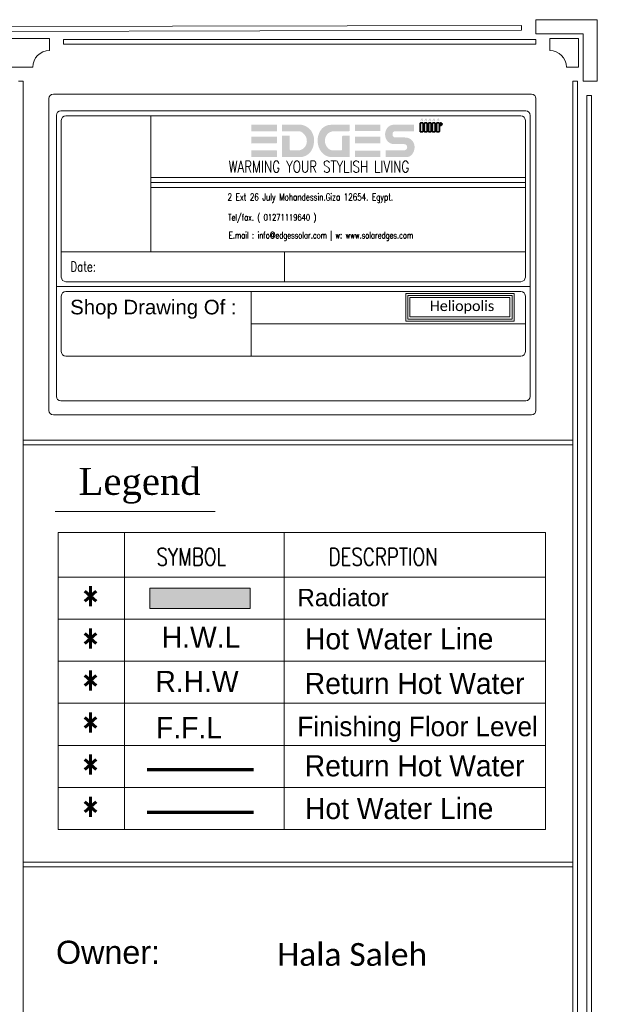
# Model space of a CAD drawing. Header units: metres. Extents: x -710577 to 709766, y -710660 to 709683.
# Tile 44 of 70: x -457 to -451, y -464 to -454. Entities that reach past the tile are written whole.
import ezdxf
from ezdxf.enums import TextEntityAlignment as Align

# ---------------------------------------------------------------- set-up
doc = ezdxf.new("R2010")
doc.units = ezdxf.units.M
doc.header["$LTSCALE"] = 50
doc.header["$MEASUREMENT"] = 0
doc.layers.add('500 LEGEND$0$A-TXT-35', color=3, linetype='Continuous', lineweight=35)
doc.layers.add('Samrt Heat', color=1, linetype='Continuous')
doc.styles.add('ARABY', font='xarb.shx')
doc.styles.add('Century Gothic', font='GOTHIC.TTF')
doc.styles.add('HPB06', font='romans.shx', dxfattribs={"width": 0.7})
doc.styles.add('SIMPLEX', font='SIMPLEX.SHX', dxfattribs={"width": 0.8, "height": 250})
doc.styles.get("Standard").update_dxf_attribs({"font": 'arial.ttf'})
doc.styles.add('TIMES', font='times.ttf')
doc.styles.add('TITLE-1', font='ROMANC.SHX', dxfattribs={"width": 0.75})

msp = doc.modelspace()

# ---------------------------------------------------------------- hatches: boundary and pattern name
at = {"lineweight": 0, "ltscale": 1000}
h = msp.add_hatch(color=256, dxfattribs=at)
h.dxf.hatch_style = 1
h.set_gradient(color1=(255, 0, 0), one_color=1, tint=1, name='CYLINDER')
h.paths.add_polyline_path([(-455.747235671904, -459.9672499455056), (-454.6632704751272, -459.9672499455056), (-454.6632704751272, -459.7504569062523), (-455.747235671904, -459.7504569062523)])
at = {"layer": '500 LEGEND$0$A-TXT-35'}
h = msp.add_hatch(color=1, dxfattribs=at)
h.dxf.hatch_style = 1
h.paths.add_polyline_path([(-452.8013298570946, -454.7447077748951, 0.2419590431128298), (-452.8049741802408, -454.7386047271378, 0.007460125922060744), (-452.8284098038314, -454.7385788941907, 0.2942628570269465), (-452.8323587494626, -454.7454035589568), (-452.8323587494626, -454.8288426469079, 0.2684627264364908), (-452.8284098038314, -454.8349715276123, 0.007460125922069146), (-452.8049741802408, -454.8349456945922, 0.2419590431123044), (-452.8013298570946, -454.8288426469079)])
h.paths.add_polyline_path([(-452.7572427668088, -454.7447077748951, 0.2419590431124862), (-452.7608870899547, -454.7386047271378, 0.007460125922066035), (-452.7843227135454, -454.7385788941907, 0.2942628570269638), (-452.7882716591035, -454.7454035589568), (-452.7882716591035, -454.8288426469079, 0.2684627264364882), (-452.7843227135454, -454.8349715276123, 0.007460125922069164), (-452.7608870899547, -454.8349456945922, 0.2419590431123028), (-452.7572427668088, -454.8288426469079)])
h.paths.add_polyline_path([(-452.7134602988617, -454.7447077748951, 0.241959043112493), (-452.7171046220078, -454.7386047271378, 0.007460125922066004), (-452.7405402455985, -454.7385788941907, 0.2942628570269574), (-452.7444891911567, -454.7454035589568), (-452.7444891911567, -454.8288426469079, 0.2684627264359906), (-452.7405402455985, -454.8349715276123, 0.007460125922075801), (-452.7171046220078, -454.8349456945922, 0.2419590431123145), (-452.7134602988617, -454.8288426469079)])
h.paths.add_polyline_path([(-452.6705301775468, -454.7447077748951, 0.241959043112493), (-452.6741745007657, -454.7386047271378, 0.007460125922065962), (-452.6976101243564, -454.7385788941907, 0.2942628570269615), (-452.7015590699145, -454.7454035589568), (-452.7015590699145, -454.8288426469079, 0.2684627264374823), (-452.6976101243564, -454.8349715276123, 0.007460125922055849), (-452.6741745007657, -454.8349456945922, 0.2419590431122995), (-452.6705301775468, -454.8288426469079)])
h.paths.add_polyline_path([(-452.6250664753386, -454.7447077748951, 0.2419590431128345), (-452.6287107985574, -454.7386047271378, 0.007460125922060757), (-452.6521464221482, -454.7385788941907, 0.2942628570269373), (-452.6560953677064, -454.7454035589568), (-452.6560953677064, -454.8288426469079, 0.2684627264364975), (-452.6521464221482, -454.8349715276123, 0.00746012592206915), (-452.6287107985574, -454.8349456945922, 0.2419590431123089), (-452.6250664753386, -454.8288426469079)])
h.paths.add_polyline_path([(-452.6148070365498, -454.7381655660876), (-452.6148070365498, -454.7645313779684, 1.381613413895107)])
h.paths.add_polyline_path([(-452.6329021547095, -454.6958575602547, -0.1021289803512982), (-452.6346335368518, -454.6847563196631, -0.2592534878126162), (-452.6400962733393, -454.6911947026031, 0.4086357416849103), (-452.6473842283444, -454.6989930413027, 0.001163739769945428), (-452.6472043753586, -454.7057516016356, -0.3009393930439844), (-452.6494642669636, -454.7093908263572, -0.840465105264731), (-452.6527163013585, -454.7046717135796, 0.1776207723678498), (-452.656400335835, -454.7107761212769, 0.5525941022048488), (-452.6451469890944, -454.719374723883, -0.3086775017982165), (-452.6452181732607, -454.7114090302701, 0.05848624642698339), (-452.6414569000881, -454.704059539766, -0.2927815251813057), (-452.6378598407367, -454.7110667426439, -0.1382330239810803), (-452.6342706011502, -454.7194430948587, 0.8297623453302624), (-452.6309013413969, -454.7216864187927, 0.3341058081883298), (-452.6248635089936, -454.7098719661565, 0.09025619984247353)])
h.paths.add_polyline_path([(-452.6783658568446, -454.6958575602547, -0.1021289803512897), (-452.68009723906, -454.6847563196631, -0.2592534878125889), (-452.6855599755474, -454.6911947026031, 0.4086357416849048), (-452.6928479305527, -454.6989930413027, 0.001163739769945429), (-452.6926680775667, -454.7057516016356, -0.3009393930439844), (-452.6949279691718, -454.7093908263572, -0.8404651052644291), (-452.6981800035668, -454.7046717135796, 0.177620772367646), (-452.7018640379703, -454.7107761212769, 0.5525941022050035), (-452.6906106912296, -454.719374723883, -0.3086775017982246), (-452.6906818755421, -454.7114090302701, 0.05848624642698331), (-452.6869206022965, -454.704059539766, -0.2927815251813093), (-452.683323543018, -454.7110667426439, -0.138233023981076), (-452.6797343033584, -454.7194430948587, 0.8297623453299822), (-452.6763650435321, -454.7216864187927, 0.3341058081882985), (-452.6703272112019, -454.7098719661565, 0.09025619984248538)])
h.paths.add_polyline_path([(-452.7212959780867, -454.6958575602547, -0.1021289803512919), (-452.723027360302, -454.6847563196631, -0.2592534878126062), (-452.7284900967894, -454.6911947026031, 0.4086357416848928), (-452.7357780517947, -454.6989930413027, 0.001163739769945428), (-452.7355981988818, -454.7057516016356, -0.3009393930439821), (-452.7378580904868, -454.7093908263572, -0.8404651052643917), (-452.7411101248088, -454.7046717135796, 0.1776207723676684), (-452.7447941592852, -454.7107761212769, 0.5525941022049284), (-452.7335408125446, -454.719374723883, -0.3086775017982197), (-452.733611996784, -454.7114090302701, 0.05848624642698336), (-452.7298507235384, -454.704059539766, -0.292781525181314), (-452.72625366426, -454.7110667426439, -0.1382330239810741), (-452.7226644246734, -454.7194430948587, 0.8297623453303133), (-452.7192951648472, -454.7216864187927, 0.3341058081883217), (-452.7132573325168, -454.7098719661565, 0.09025619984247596)])
h.paths.add_polyline_path([(-452.7650784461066, -454.6958575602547, -0.1021289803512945), (-452.7668098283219, -454.6847563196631, -0.2592534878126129), (-452.7722725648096, -454.6911947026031, 0.4086357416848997), (-452.7795605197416, -454.6989930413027, 0.001163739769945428), (-452.7793806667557, -454.7057516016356, -0.3009393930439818), (-452.7816405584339, -454.7093908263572, -0.8404651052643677), (-452.7848925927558, -454.7046717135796, 0.1776207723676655), (-452.7885766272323, -454.7107761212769, 0.5525941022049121), (-452.7773232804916, -454.719374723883, -0.308677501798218), (-452.777394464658, -454.7114090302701, 0.05848624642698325), (-452.7736331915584, -454.704059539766, -0.2927815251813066), (-452.770036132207, -454.7110667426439, -0.1382330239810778), (-452.7664468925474, -454.7194430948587, 0.8297623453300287), (-452.7630776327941, -454.7216864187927, 0.3341058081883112), (-452.7570398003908, -454.7098719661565, 0.09025619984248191)])
h.paths.add_polyline_path([(-452.8091655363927, -454.6958575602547, -0.1021289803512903), (-452.8108969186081, -454.6847563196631, -0.2592534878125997), (-452.8163596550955, -454.6911947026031, 0.4086357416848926), (-452.8236476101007, -454.6989930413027, 0.001163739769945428), (-452.8234677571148, -454.7057516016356, -0.3009393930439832), (-452.8257276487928, -454.7093908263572, -0.8404651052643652), (-452.8289796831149, -454.7046717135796, 0.1776207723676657), (-452.8326637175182, -454.7107761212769, 0.55259410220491), (-452.8214103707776, -454.719374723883, -0.3086775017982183), (-452.821481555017, -454.7114090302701, 0.05848624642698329), (-452.8177202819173, -454.704059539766, -0.2927815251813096), (-452.8141232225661, -454.7110667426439, -0.1382330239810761), (-452.8105339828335, -454.7194430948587, 0.8297623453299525), (-452.8071647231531, -454.7216864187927, 0.3341058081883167), (-452.8011268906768, -454.7098719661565, 0.09025619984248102)])
h = msp.add_hatch(color=1, dxfattribs=at)
h.dxf.hatch_style = 1
edge = h.paths.add_edge_path()
edge.add_spline(control_points=[(-453.9832451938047, -454.9843562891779), (-453.9507354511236, -454.8661503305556), (-454.0217662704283, -454.7503789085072), (-454.1525694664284, -454.7552195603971)], knot_values=[14, 14, 14, 14, 15, 15, 15, 15], degree=3, periodic=0)
edge.add_spline(control_points=[(-454.1525694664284, -454.7552195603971), (-454.2023088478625, -454.7570602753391), (-454.2521735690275, -454.7554867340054), (-454.3019810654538, -454.755550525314)], knot_values=[13, 13, 13, 13, 14, 14, 14, 14], degree=3, periodic=0)
edge.add_spline(control_points=[(-454.3019810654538, -454.755550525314), (-454.3080504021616, -454.755558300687), (-454.3141190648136, -454.7560727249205), (-454.3208404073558, -454.7563824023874)], knot_values=[12, 12, 12, 12, 13, 13, 13, 13], degree=3, periodic=0)
edge.add_spline(control_points=[(-454.3208404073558, -454.7563824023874), (-454.3208404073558, -454.7805503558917), (-454.3208404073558, -454.8033081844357), (-454.3208404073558, -454.8273211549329)], knot_values=[11, 11, 11, 11, 12, 12, 12, 12], degree=3, periodic=0)
edge.add_spline(control_points=[(-454.3208404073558, -454.8273211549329), (-454.3132675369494, -454.8273211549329), (-454.3070904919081, -454.8273208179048), (-454.3009134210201, -454.8273212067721)], knot_values=[10, 10, 10, 10, 11, 11, 11, 11], degree=3, periodic=0)
edge.add_spline(control_points=[(-454.3009134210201, -454.8273212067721), (-454.2482758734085, -454.8273245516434), (-454.1956354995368, -454.8270533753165), (-454.1430033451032, -454.8275881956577)], knot_values=[9, 9, 9, 9, 10, 10, 10, 10], degree=3, periodic=0)
edge.add_spline(control_points=[(-454.1430033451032, -454.8275881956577), (-454.1336829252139, -454.8276829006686), (-454.1228475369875, -454.8286946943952), (-454.1153548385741, -454.8334487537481)], knot_values=[8, 8, 8, 8, 9, 9, 9, 9], degree=3, periodic=0)
edge.add_spline(control_points=[(-454.1153548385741, -454.8334487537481), (-454.0768304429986, -454.8578923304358), (-454.0517832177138, -454.8912529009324), (-454.0539850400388, -454.939346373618)], knot_values=[7, 7, 7, 7, 8, 8, 8, 8], degree=3, periodic=0)
edge.add_spline(control_points=[(-454.0539850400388, -454.939346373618), (-454.0564566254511, -454.9933335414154), (-454.0999175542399, -455.0345292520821), (-454.1532897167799, -455.034549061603)], knot_values=[6, 6, 6, 6, 7, 7, 7, 7], degree=3, periodic=0)
edge.add_spline(control_points=[(-454.1532897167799, -455.034549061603), (-454.175363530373, -455.0345572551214), (-454.1974766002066, -455.0337497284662), (-454.2194972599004, -455.034831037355)], knot_values=[5, 5, 5, 5, 6, 6, 6, 6], degree=3, periodic=0)
edge.add_spline(control_points=[(-454.2194972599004, -455.034831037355), (-454.2339648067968, -455.0355414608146), (-454.2393431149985, -455.0317495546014), (-454.2389165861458, -455.0161589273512)], knot_values=[4, 4, 4, 4, 5, 5, 5, 5], degree=3, periodic=0)
edge.add_spline(control_points=[(-454.2389165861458, -455.0161589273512), (-454.2378025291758, -454.9754378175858), (-454.2385455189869, -454.9346659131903), (-454.2385479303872, -454.893914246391)], knot_values=[3, 3, 3, 3, 4, 4, 4, 4], degree=3, periodic=0)
edge.add_spline(control_points=[(-454.2385479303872, -454.893914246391), (-454.2385482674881, -454.8879366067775), (-454.2385479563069, -454.8819589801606), (-454.2385479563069, -454.8756866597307)], knot_values=[2, 2, 2, 2, 3, 3, 3, 3], degree=3, periodic=0)
edge.add_spline(control_points=[(-454.2385479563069, -454.8756866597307), (-454.267511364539, -454.8756866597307), (-454.293847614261, -454.8756866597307), (-454.3212030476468, -454.8756866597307)], knot_values=[1, 1, 1, 1, 2, 2, 2, 2], degree=3, periodic=0)
edge.add_spline(control_points=[(-454.3212030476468, -454.8756866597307), (-454.3212030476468, -454.9523520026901), (-454.3212030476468, -455.0278800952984), (-454.3212030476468, -455.105209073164)], knot_values=[0, 0, 0, 0, 1, 1, 1, 1], degree=3, periodic=0)
edge.add_spline(control_points=[(-454.3212030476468, -455.105209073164), (-454.2492073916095, -455.105209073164), (-454.1790671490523, -455.105233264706), (-454.1089271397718, -455.105134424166)], knot_values=[17, 17, 17, 17, 18, 18, 18, 18], degree=3, periodic=0)
edge.add_spline(control_points=[(-454.1089271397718, -455.105134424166), (-454.1055853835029, -455.1051297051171), (-454.1021964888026, -455.1042331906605), (-454.0989114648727, -455.103420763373)], knot_values=[16, 16, 16, 16, 17, 17, 17, 17], degree=3, periodic=0)
edge.add_spline(control_points=[(-454.0989114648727, -455.103420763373), (-454.0356362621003, -455.0877717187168), (-453.9997402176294, -455.0443325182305), (-453.9832451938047, -454.9843562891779)], knot_values=[15, 15, 15, 15, 16, 16, 16, 16], degree=3, periodic=0)
edge = h.paths.add_edge_path()
edge.add_spline(control_points=[(-454.3758914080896, -455.1059769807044), (-454.3758914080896, -455.0813929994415), (-454.3758914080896, -455.0590988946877), (-454.3758914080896, -455.0368192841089)], knot_values=[2, 2, 2, 2, 3, 3, 3, 3], degree=3, periodic=0)
edge.add_spline(control_points=[(-454.3758914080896, -455.0368192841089), (-454.3782749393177, -455.0359609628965), (-454.3798098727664, -455.0349264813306), (-454.3813466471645, -455.0349237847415)], knot_values=[1, 1, 1, 1, 2, 2, 2, 2], degree=3, periodic=0)
edge.add_spline(control_points=[(-454.3813466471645, -455.0349237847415), (-454.471816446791, -455.0347643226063), (-454.5622863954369, -455.034690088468), (-454.6527563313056, -455.0346076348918)], knot_values=[0, 0, 0, 0, 1, 1, 1, 1], degree=3, periodic=0)
edge.add_spline(control_points=[(-454.6527563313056, -455.0346076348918), (-454.6527563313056, -455.0583974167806), (-454.6527563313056, -455.0821871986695), (-454.6527563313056, -455.1059769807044)], knot_values=[4, 4, 4, 4, 5, 5, 5, 5], degree=3, periodic=0)
edge.add_spline(control_points=[(-454.6527563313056, -455.1059769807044), (-454.5607752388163, -455.1059769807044), (-454.4687941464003, -455.1059769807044), (-454.3758914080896, -455.1059769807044)], knot_values=[3, 3, 3, 3, 4, 4, 4, 4], degree=3, periodic=0)
edge = h.paths.add_edge_path()
edge.add_spline(control_points=[(-454.3749510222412, -454.9481508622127), (-454.3751191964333, -454.9279696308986), (-454.3749950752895, -454.907785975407), (-454.3749950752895, -454.8850718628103)], knot_values=[1, 1, 1, 1, 2, 2, 2, 2], degree=3, periodic=0)
edge.add_spline(control_points=[(-454.3749950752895, -454.8850718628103), (-454.4688697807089, -454.8850718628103), (-454.5608130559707, -454.8850718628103), (-454.6527563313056, -454.8850718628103)], knot_values=[0, 0, 0, 0, 1, 1, 1, 1], degree=3, periodic=0)
edge.add_spline(control_points=[(-454.6527563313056, -454.8850718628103), (-454.6527563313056, -454.9099944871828), (-454.6527563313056, -454.9349171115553), (-454.6527563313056, -454.959839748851)], knot_values=[5, 5, 5, 5, 6, 6, 6, 6], degree=3, periodic=0)
edge.add_spline(control_points=[(-454.6527563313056, -454.959839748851), (-454.6460392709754, -454.9593499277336), (-454.6393227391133, -454.9584424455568), (-454.6326050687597, -454.95843394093)], knot_values=[4, 4, 4, 4, 5, 5, 5, 5], degree=3, periodic=0)
edge.add_spline(control_points=[(-454.6326050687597, -454.95843394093), (-454.5523473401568, -454.9583322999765), (-454.4720893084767, -454.9584258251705), (-454.3918318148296, -454.9582558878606)], knot_values=[3, 3, 3, 3, 4, 4, 4, 4], degree=3, periodic=0)
edge.add_spline(control_points=[(-454.3918318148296, -454.9582558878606), (-454.3846441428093, -454.9582406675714), (-454.374840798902, -454.9613773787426), (-454.3749510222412, -454.9481508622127)], knot_values=[2, 2, 2, 2, 3, 3, 3, 3], degree=3, periodic=0)
edge = h.paths.add_edge_path()
edge.add_spline(control_points=[(-454.3758670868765, -454.8272966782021), (-454.3758670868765, -454.8026648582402), (-454.3758670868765, -454.7803407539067), (-454.3758670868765, -454.7559273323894)], knot_values=[1, 1, 1, 1, 2, 2, 2, 2], degree=3, periodic=0)
edge.add_spline(control_points=[(-454.3758670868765, -454.7559273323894), (-454.4687697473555, -454.7559273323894), (-454.560763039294, -454.7559273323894), (-454.6527563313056, -454.7559273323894)], knot_values=[0, 0, 0, 0, 1, 1, 1, 1], degree=3, periodic=0)
edge.add_spline(control_points=[(-454.6527563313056, -454.7559273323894), (-454.6527563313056, -454.7797171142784), (-454.6527563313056, -454.8035068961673), (-454.6527563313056, -454.8272966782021)], knot_values=[3, 3, 3, 3, 4, 4, 4, 4], degree=3, periodic=0)
edge.add_spline(control_points=[(-454.6527563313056, -454.8272966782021), (-454.560748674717, -454.8272966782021), (-454.468741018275, -454.8272966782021), (-454.3758670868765, -454.8272966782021)], knot_values=[2, 2, 2, 2, 3, 3, 3, 3], degree=3, periodic=0)
edge = h.paths.add_edge_path()
edge.add_spline(control_points=[(-453.8048078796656, -455.0256525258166), (-453.8431503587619, -455.0046340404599), (-453.8663353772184, -454.9542122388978), (-453.8580953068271, -454.9114671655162)], knot_values=[11, 11, 11, 11, 12, 12, 12, 12], degree=3, periodic=0)
edge.add_spline(control_points=[(-453.8580953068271, -454.9114671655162), (-453.8481471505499, -454.8598610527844), (-453.8091279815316, -454.827333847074), (-453.7571356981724, -454.827324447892)], knot_values=[10, 10, 10, 10, 11, 11, 11, 11], degree=3, periodic=0)
edge.add_spline(control_points=[(-453.7571356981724, -454.827324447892), (-453.7078625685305, -454.8273155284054), (-453.6585893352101, -454.8273598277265), (-453.6093164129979, -454.8272742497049)], knot_values=[9, 9, 9, 9, 10, 10, 10, 10], degree=3, periodic=0)
edge.add_spline(control_points=[(-453.6093164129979, -454.8272742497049), (-453.6033821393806, -454.8272639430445), (-453.5974490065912, -454.8265886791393), (-453.5916043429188, -454.8262271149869)], knot_values=[8, 8, 8, 8, 9, 9, 9, 9], degree=3, periodic=0)
edge.add_spline(control_points=[(-453.5916043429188, -454.8262271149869), (-453.5916043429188, -454.8018389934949), (-453.5916043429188, -454.7794810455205), (-453.5916043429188, -454.7576324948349)], knot_values=[7, 7, 7, 7, 8, 8, 8, 8], degree=3, periodic=0)
edge.add_spline(control_points=[(-453.5916043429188, -454.7576324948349), (-453.6630247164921, -454.7576324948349), (-453.733401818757, -454.7538965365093), (-453.8031736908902, -454.7587899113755)], knot_values=[6, 6, 6, 6, 7, 7, 7, 7], degree=3, periodic=0)
edge.add_spline(control_points=[(-453.8031736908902, -454.7587899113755), (-453.861168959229, -454.762857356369), (-453.9025054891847, -454.7980696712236), (-453.9236626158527, -454.8529517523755)], knot_values=[5, 5, 5, 5, 6, 6, 6, 6], degree=3, periodic=0)
edge.add_spline(control_points=[(-453.9236626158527, -454.8529517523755), (-453.9426819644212, -454.9022881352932), (-453.9429577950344, -454.9526478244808), (-453.9241675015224, -455.0023975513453)], knot_values=[4, 4, 4, 4, 5, 5, 5, 5], degree=3, periodic=0)
edge.add_spline(control_points=[(-453.9241675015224, -455.0023975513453), (-453.9036605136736, -455.0566924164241), (-453.8530439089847, -455.1099518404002), (-453.7746955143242, -455.106240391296)], knot_values=[3, 3, 3, 3, 4, 4, 4, 4], degree=3, periodic=0)
edge.add_spline(control_points=[(-453.7746955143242, -455.106240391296), (-453.7198818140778, -455.1036438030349), (-453.66484585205, -455.1057644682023), (-453.6099091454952, -455.1056989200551)], knot_values=[2, 2, 2, 2, 3, 3, 3, 3], degree=3, periodic=0)
edge.add_spline(control_points=[(-453.6099091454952, -455.1056989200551), (-453.6039038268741, -455.1056917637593), (-453.5978992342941, -455.1051596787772), (-453.5914735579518, -455.1048508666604)], knot_values=[1, 1, 1, 1, 2, 2, 2, 2], degree=3, periodic=0)
edge.add_spline(control_points=[(-453.5914735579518, -455.1048508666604), (-453.5914735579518, -455.0276555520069), (-453.5914735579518, -454.9520705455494), (-453.5914735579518, -454.8745511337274)], knot_values=[0, 0, 0, 0, 1, 1, 1, 1], degree=3, periodic=0)
edge.add_spline(control_points=[(-453.5914735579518, -454.8745511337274), (-453.6134416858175, -454.8745511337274), (-453.6343403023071, -454.8755655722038), (-453.6550863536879, -454.8742231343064)], knot_values=[17, 17, 17, 17, 18, 18, 18, 18], degree=3, periodic=0)
edge.add_spline(control_points=[(-453.6550863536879, -454.8742231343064), (-453.6710547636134, -454.8731898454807), (-453.6751968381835, -454.878971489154), (-453.6748513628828, -454.8942702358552)], knot_values=[16, 16, 16, 16, 17, 17, 17, 17], degree=3, periodic=0)
edge.add_spline(control_points=[(-453.6748513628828, -454.8942702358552), (-453.6739180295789, -454.9355931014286), (-453.6745131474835, -454.9769512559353), (-453.6745783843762, -455.0182952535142)], knot_values=[15, 15, 15, 15, 16, 16, 16, 16], degree=3, periodic=0)
edge.add_spline(control_points=[(-453.6745783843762, -455.0182952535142), (-453.674590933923, -455.0261876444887), (-453.6733716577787, -455.0347115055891), (-453.6858702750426, -455.0345713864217)], knot_values=[14, 14, 14, 14, 15, 15, 15, 15], degree=3, periodic=0)
edge.add_spline(control_points=[(-453.6858702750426, -455.0345713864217), (-453.7170142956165, -455.0342220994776), (-453.7481834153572, -455.0349345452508), (-453.7792978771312, -455.0338928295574)], knot_values=[13, 13, 13, 13, 14, 14, 14, 14], degree=3, periodic=0)
edge.add_spline(control_points=[(-453.7792978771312, -455.0338928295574), (-453.7879193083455, -455.0336041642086), (-453.7970610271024, -455.0298991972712), (-453.8048078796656, -455.0256525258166)], knot_values=[12, 12, 12, 12, 13, 13, 13, 13], degree=3, periodic=0)
edge = h.paths.add_edge_path()
edge.add_spline(control_points=[(-453.2609121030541, -455.1042454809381), (-453.2609121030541, -455.0808703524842), (-453.2609121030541, -455.0589989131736), (-453.2609121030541, -455.0361252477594)], knot_values=[0, 0, 0, 0, 1, 1, 1, 1], degree=3, periodic=0)
edge.add_spline(control_points=[(-453.2609121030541, -455.0361252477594), (-453.3539417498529, -455.0361252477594), (-453.4450921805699, -455.0361252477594), (-453.5359749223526, -455.0361252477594)], knot_values=[3, 3, 3, 3, 4, 4, 4, 4], degree=3, periodic=0)
edge.add_spline(control_points=[(-453.5359749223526, -455.0361252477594), (-453.5359749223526, -455.0600087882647), (-453.5359749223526, -455.082291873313), (-453.5359749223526, -455.1042454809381)], knot_values=[2, 2, 2, 2, 3, 3, 3, 3], degree=3, periodic=0)
edge.add_spline(control_points=[(-453.5359749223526, -455.1042454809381), (-453.4434284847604, -455.1042454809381), (-453.352260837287, -455.1042454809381), (-453.2609121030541, -455.1042454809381)], knot_values=[1, 1, 1, 1, 2, 2, 2, 2], degree=3, periodic=0)
edge = h.paths.add_edge_path()
edge.add_spline(control_points=[(-453.2612687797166, -454.9570660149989), (-453.2612687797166, -454.9330102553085), (-453.2612687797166, -454.9101400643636), (-453.2612687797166, -454.8869557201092)], knot_values=[2, 2, 2, 2, 3, 3, 3, 3], degree=3, periodic=0)
edge.add_spline(control_points=[(-453.2612687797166, -454.8869557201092), (-453.3536094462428, -454.8869557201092), (-453.444859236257, -454.8869557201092), (-453.5364843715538, -454.8869557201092)], knot_values=[1, 1, 1, 1, 2, 2, 2, 2], degree=3, periodic=0)
edge.add_spline(control_points=[(-453.5364843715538, -454.8869557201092), (-453.5364843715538, -454.9108915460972), (-453.5364843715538, -454.9333288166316), (-453.5364843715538, -454.9570660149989)], knot_values=[0, 0, 0, 0, 1, 1, 1, 1], degree=3, periodic=0)
edge.add_spline(control_points=[(-453.5364843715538, -454.9570660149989), (-453.4443263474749, -454.9570660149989), (-453.3530284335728, -454.9570660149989), (-453.2612687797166, -454.9570660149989)], knot_values=[3, 3, 3, 3, 4, 4, 4, 4], degree=3, periodic=0)
edge = h.paths.add_edge_path()
edge.add_spline(control_points=[(-453.261061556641, -454.7567975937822), (-453.3531280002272, -454.7567975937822), (-453.4443177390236, -454.7567975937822), (-453.5363987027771, -454.7567975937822)], knot_values=[3, 3, 3, 3, 4, 4, 4, 4], degree=3, periodic=0)
edge.add_spline(control_points=[(-453.5363987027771, -454.7567975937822), (-453.5363987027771, -454.7804027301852), (-453.5363987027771, -454.8027216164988), (-453.5363987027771, -454.8261418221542)], knot_values=[2, 2, 2, 2, 3, 3, 3, 3], degree=3, periodic=0)
edge.add_spline(control_points=[(-453.5363987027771, -454.8261418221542), (-453.4442355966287, -454.8261418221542), (-453.3530238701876, -454.8261418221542), (-453.261061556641, -454.8261418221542)], knot_values=[1, 1, 1, 1, 2, 2, 2, 2], degree=3, periodic=0)
edge.add_spline(control_points=[(-453.261061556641, -454.8261418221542), (-453.261061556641, -454.8026181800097), (-453.261061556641, -454.780280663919), (-453.261061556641, -454.7567975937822)], knot_values=[0, 0, 0, 0, 1, 1, 1, 1], degree=3, periodic=0)
edge = h.paths.add_edge_path()
edge.add_spline(control_points=[(-452.8963621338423, -454.9713400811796), (-452.9083250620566, -454.9246061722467), (-452.9459379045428, -454.8954434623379), (-452.9958071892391, -454.8948584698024)], knot_values=[16, 16, 16, 16, 17, 17, 17, 17], degree=3, periodic=0)
edge.add_spline(control_points=[(-452.9958071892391, -454.8948584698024), (-453.029220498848, -454.8944665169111), (-453.0626420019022, -454.8948192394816), (-453.096059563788, -454.8947293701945)], knot_values=[15, 15, 15, 15, 16, 16, 16, 16], degree=3, periodic=0)
edge.add_spline(control_points=[(-453.096059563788, -454.8947293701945), (-453.1192870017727, -454.8946669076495), (-453.1311093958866, -454.8831115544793), (-453.1308758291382, -454.8609646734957)], knot_values=[14, 14, 14, 14, 15, 15, 15, 15], degree=3, periodic=0)
edge.add_spline(control_points=[(-453.1308758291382, -454.8609646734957), (-453.1306283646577, -454.8374930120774), (-453.1203873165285, -454.8273661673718), (-453.0965218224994, -454.8273422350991)], knot_values=[13, 13, 13, 13, 14, 14, 14, 14], degree=3, periodic=0)
edge.add_spline(control_points=[(-453.0965218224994, -454.8273422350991), (-453.0370495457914, -454.8272825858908), (-452.9775771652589, -454.8273210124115), (-452.9181048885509, -454.8273200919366)], knot_values=[12, 12, 12, 12, 13, 13, 13, 13], degree=3, periodic=0)
edge.add_spline(control_points=[(-452.9181048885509, -454.8273200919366), (-452.9115176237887, -454.8273199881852), (-452.904930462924, -454.8273200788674), (-452.8975098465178, -454.8273200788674)], knot_values=[11, 11, 11, 11, 12, 12, 12, 12], degree=3, periodic=0)
edge.add_spline(control_points=[(-452.8975098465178, -454.8273200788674), (-452.8975098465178, -454.8025864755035), (-452.8975098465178, -454.7802511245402), (-452.8975098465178, -454.7584476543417)], knot_values=[10, 10, 10, 10, 11, 11, 11, 11], degree=3, periodic=0)
edge.add_spline(control_points=[(-452.8975098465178, -454.7584476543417), (-452.899482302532, -454.7573522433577), (-452.9004404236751, -454.7563543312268), (-452.9013985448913, -454.7563543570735)], knot_values=[9, 9, 9, 9, 10, 10, 10, 10], degree=3, periodic=0)
edge.add_spline(control_points=[(-452.9013985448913, -454.7563543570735), (-452.9749962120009, -454.7563562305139), (-453.0487143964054, -454.7538892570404), (-453.1221508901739, -454.7573673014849)], knot_values=[8, 8, 8, 8, 9, 9, 9, 9], degree=3, periodic=0)
edge.add_spline(control_points=[(-453.1221508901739, -454.7573673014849), (-453.1749530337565, -454.7598680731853), (-453.2137147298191, -454.8126076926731), (-453.210454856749, -454.8680530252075)], knot_values=[7, 7, 7, 7, 8, 8, 8, 8], degree=3, periodic=0)
edge.add_spline(control_points=[(-453.210454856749, -454.8680530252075), (-453.2069833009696, -454.9271003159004), (-453.1674485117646, -454.9661716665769), (-453.1106577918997, -454.9664494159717)], knot_values=[6, 6, 6, 6, 7, 7, 7, 7], degree=3, periodic=0)
edge.add_spline(control_points=[(-453.1106577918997, -454.9664494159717), (-453.0761079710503, -454.9666183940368), (-453.0415550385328, -454.9667033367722), (-453.0070070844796, -454.966405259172)], knot_values=[5, 5, 5, 5, 6, 6, 6, 6], degree=3, periodic=0)
edge.add_spline(control_points=[(-453.0070070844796, -454.966405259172), (-452.9932502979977, -454.9662865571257), (-452.9828082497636, -454.9707723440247), (-452.9765236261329, -454.9835568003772)], knot_values=[4, 4, 4, 4, 5, 5, 5, 5], degree=3, periodic=0)
edge.add_spline(control_points=[(-452.9765236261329, -454.9835568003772), (-452.9643438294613, -455.0083337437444), (-452.9801438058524, -455.0343161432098), (-453.0081299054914, -455.0344510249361)], knot_values=[3, 3, 3, 3, 4, 4, 4, 4], degree=3, periodic=0)
edge.add_spline(control_points=[(-453.0081299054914, -455.0344510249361), (-453.0670344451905, -455.0347348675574), (-453.125941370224, -455.034546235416), (-453.184847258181, -455.0345513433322)], knot_values=[2, 2, 2, 2, 3, 3, 3, 3], degree=3, periodic=0)
edge.add_spline(control_points=[(-453.184847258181, -455.0345513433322), (-453.1914477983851, -455.0345519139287), (-453.1980482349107, -455.0345513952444), (-453.2056357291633, -455.0345513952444)], knot_values=[1, 1, 1, 1, 2, 2, 2, 2], degree=3, periodic=0)
edge.add_spline(control_points=[(-453.2056357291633, -455.0345513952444), (-453.2056357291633, -455.0591525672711), (-453.2056357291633, -455.0815281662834), (-453.2056357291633, -455.1042285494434)], knot_values=[0, 0, 0, 0, 1, 1, 1, 1], degree=3, periodic=0)
edge.add_spline(control_points=[(-453.2056357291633, -455.1042285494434), (-453.2024616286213, -455.1048363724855), (-453.2003198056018, -455.1056033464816), (-453.1981773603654, -455.1056052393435)], knot_values=[20, 20, 20, 20, 21, 21, 21, 21], degree=3, periodic=0)
edge.add_spline(control_points=[(-453.1981773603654, -455.1056052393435), (-453.1228461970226, -455.1056717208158), (-453.0475127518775, -455.10594143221), (-452.972186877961, -455.1053142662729)], knot_values=[19, 19, 19, 19, 20, 20, 20, 20], degree=3, periodic=0)
edge.add_spline(control_points=[(-452.972186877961, -455.1053142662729), (-452.963029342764, -455.1052380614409), (-452.953045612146, -455.1018382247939), (-452.9449238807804, -455.0973201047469)], knot_values=[18, 18, 18, 18, 19, 19, 19, 19], degree=3, periodic=0)
edge.add_spline(control_points=[(-452.9449238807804, -455.0973201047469), (-452.9054100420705, -455.0753385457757), (-452.8841392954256, -455.0190890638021), (-452.8963621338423, -454.9713400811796)], knot_values=[17, 17, 17, 17, 18, 18, 18, 18], degree=3, periodic=0)

# ---------------------------------------------------------------- linework, layer by layer
at = {"lineweight": 0}
for p, q in [((-456.8340949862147, -454.4763765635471), (-456.8340949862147, -457.8352490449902)), ((-456.7859187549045, -454.4282003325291), (-451.6324599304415, -454.4282003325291)), ((-451.5842836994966, -454.4763765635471), (-451.5842836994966, -457.8352490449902)), ((-456.7538786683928, -454.6566651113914), (-456.7538786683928, -457.6833045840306)), ((-451.6937331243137, -454.6084888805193), (-456.7057024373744, -454.6084888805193)), ((-456.6522248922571, -454.6619664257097), (-455.724742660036, -454.6619664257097)), ((-455.7339593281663, -454.6619664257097), (-455.7339593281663, -455.3249912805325)), ((-455.7339593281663, -454.6619664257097), (-455.7339593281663, -456.1271544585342)), ((-451.7472106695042, -454.6619664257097), (-455.724742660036, -454.6619664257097)), ((-451.6455568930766, -457.6833045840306), (-451.6455568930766, -454.6566651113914)), ((-456.7004011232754, -456.1271544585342), (-456.7004011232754, -454.7101426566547)), ((-451.699034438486, -456.3998434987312), (-451.699034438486, -454.7101426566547)), ((-455.7339593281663, -455.3249912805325), (-451.699034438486, -455.3249912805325)), ((-455.7339593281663, -455.3784688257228), (-451.699034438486, -455.3784688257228)), ((-455.7339593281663, -455.8597667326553), (-455.7339593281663, -455.4319463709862)), ((-455.7339593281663, -455.4319463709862), (-451.699034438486, -455.4319463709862)), ((-456.7004011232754, -456.1271544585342), (-456.7004011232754, -456.3998434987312)), ((-451.699034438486, -456.1271544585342), (-456.7004011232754, -456.1271544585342)), ((-454.2939115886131, -456.4480197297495), (-454.2939115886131, -456.1271544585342)), ((-456.7538786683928, -456.5014972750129), (-451.6455568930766, -456.5014972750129)), ((-456.6522248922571, -456.4480197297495), (-451.7472106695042, -456.4480197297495)), ((-456.7004011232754, -456.6031510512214), (-456.7004011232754, -457.2020066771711)), ((-451.7472106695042, -456.5549748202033), (-456.6522248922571, -456.5549748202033)), ((-454.654369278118, -457.2501829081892), (-454.654369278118, -456.5549748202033)), ((-451.699034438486, -456.6031510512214), (-451.699034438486, -457.2020066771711)), ((-454.654369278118, -456.9025788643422), (-451.699034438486, -456.9025788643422)), ((-456.6522248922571, -457.2501829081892), (-451.7472106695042, -457.2501829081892)), ((-456.7057024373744, -457.7314808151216), (-451.6937331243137, -457.7314808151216)), ((-456.7859187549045, -457.8834252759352), (-451.6324599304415, -457.8834252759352)), ((-451.4802659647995, -459.150076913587), (-456.7337880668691, -459.150076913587)), ((-456.7337880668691, -459.150076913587), (-456.7337880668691, -462.3503341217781)), ((-456.0176223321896, -459.150076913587), (-456.0176223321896, -462.3503341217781)), ((-454.2976571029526, -459.150076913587), (-454.2976571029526, -462.3503341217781)), ((-451.4802659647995, -459.150076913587), (-451.4802659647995, -462.3503341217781)), ((-451.4802659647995, -459.6298529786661), (-456.7337880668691, -459.6298529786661)), ((-454.6632704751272, -459.7504569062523), (-454.6632704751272, -459.9672499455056)), ((-451.4802659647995, -460.0832666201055), (-456.7337880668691, -460.0832667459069)), ((-451.4802659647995, -460.5366800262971), (-456.7337880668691, -460.5366800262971)), ((-451.4802659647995, -460.9900935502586), (-456.7337880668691, -460.9900935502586)), ((-451.4802659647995, -461.443507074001), (-456.7337880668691, -461.443507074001)), ((-451.4802659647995, -461.8969205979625), (-456.7337880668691, -461.8969205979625)), ((-451.4802659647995, -462.3503341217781), (-456.7337880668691, -462.3503341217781))]:
    msp.add_line(p, q, dxfattribs=at)
at = {"lineweight": 0, "extrusion": (0, 0, -1)}
msp.add_line((-455.0426929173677, -458.9254160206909), (-456.7676739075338, -458.9254160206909), dxfattribs=at)
at = {"lineweight": 0, "ltscale": 1000}
for p, q in [((-455.747235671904, -459.7504569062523), (-454.6632704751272, -459.7504569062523)), ((-455.747235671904, -459.9672499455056), (-455.747235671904, -459.7504569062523)), ((-454.6632704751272, -459.9672499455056), (-455.747235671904, -459.9672499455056))]:
    msp.add_line(p, q, dxfattribs=at)
at = {"lineweight": 0}
for points in [[(-452.9864768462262, -456.8727969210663), (-451.8203251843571, -456.8727969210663), (-451.8203251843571, -456.5760607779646), (-452.9864768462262, -456.5760607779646)], [(-452.9643647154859, -456.8506847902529), (-451.8424373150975, -456.8506847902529), (-451.8424373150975, -456.5981729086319), (-452.9643647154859, -456.5981729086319)], [(-452.9422525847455, -456.8285726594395), (-451.8645494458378, -456.8285726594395), (-451.8645494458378, -456.6202850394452), (-452.9422525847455, -456.6202850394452)]]:
    msp.add_lwpolyline(points, close=True, dxfattribs=at)
for centre, start, end in [((-456.7859187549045, -454.4763765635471), 90, 180), ((-451.6324599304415, -454.4763765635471), 0, 90), ((-456.7057024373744, -454.6566651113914), 90, 180), ((-456.6522248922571, -454.7101426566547), 90, 180), ((-451.7472106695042, -454.7101426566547), 0, 90), ((-451.6937331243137, -454.6566651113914), 0, 90), ((-456.6522248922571, -456.3998434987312), 180, 270), ((-451.7472106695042, -456.3998434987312), 270, 0), ((-456.6522248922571, -456.6031510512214), 90, 180), ((-451.7472106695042, -456.6031510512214), 0, 90), ((-456.6522248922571, -457.2020066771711), 180, 270), ((-451.7472106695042, -457.2020066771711), 270, 0), ((-456.7057024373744, -457.6833045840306), 180, 270), ((-451.6937331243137, -457.6833045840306), 270, 0), ((-456.7859187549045, -457.8352490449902), 180, 270), ((-451.6324599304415, -457.8352490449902), 270, 0)]:
    msp.add_arc(centre, 0.04817623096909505, start, end, dxfattribs=at)
at = {"layer": '500 LEGEND$0$A-TXT-35', "color": 1}
for points in [[(-452.8323587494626, -454.8288426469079), (-452.8323587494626, -454.7447077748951, -0.2684627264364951), (-452.8284098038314, -454.7385788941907, -0.007460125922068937), (-452.8049741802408, -454.7386047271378, -5.359091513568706)], [(-452.8013298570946, -454.8288426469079), (-452.8013298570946, -454.7447077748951, 0.2419590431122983), (-452.8049741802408, -454.7386047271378, 0.02997578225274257), (-452.8049741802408, -454.7386047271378, 5.359091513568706)], [(-452.7882716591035, -454.8288426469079), (-452.7882716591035, -454.7447077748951, -0.2684627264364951), (-452.7843227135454, -454.7385788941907, -0.007460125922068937), (-452.7608870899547, -454.7386047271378, -5.359091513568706)], [(-452.7572427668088, -454.8288426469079), (-452.7572427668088, -454.7447077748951, 0.2419590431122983), (-452.7608870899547, -454.7386047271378, 0.02997578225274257), (-452.7608870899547, -454.7386047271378, 5.359091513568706)], [(-452.7444891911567, -454.8288426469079), (-452.7444891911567, -454.7447077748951, -0.2684627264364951), (-452.7405402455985, -454.7385788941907, -0.007460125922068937), (-452.7171046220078, -454.7386047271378, -5.359091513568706)], [(-452.7134602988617, -454.8288426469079), (-452.7134602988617, -454.7447077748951, 0.2419590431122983), (-452.7171046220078, -454.7386047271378, 0.02997578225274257), (-452.7171046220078, -454.7386047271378, 5.359091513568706)], [(-452.7015590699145, -454.8288426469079), (-452.7015590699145, -454.7447077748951, -0.2684627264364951), (-452.6976101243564, -454.7385788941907, -0.007460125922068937), (-452.6741745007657, -454.7386047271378, -5.359091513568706)], [(-452.6705301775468, -454.8288426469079), (-452.6705301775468, -454.7447077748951, 0.2419590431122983), (-452.6741745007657, -454.7386047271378, 0.02997578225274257), (-452.6741745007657, -454.7386047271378, 5.359091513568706)], [(-452.6560953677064, -454.8288426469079), (-452.6560953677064, -454.7447077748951, -0.2684627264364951), (-452.6521464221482, -454.7385788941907, -0.007460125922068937), (-452.6287107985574, -454.7386047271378, -5.359091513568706)], [(-452.6250664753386, -454.8288426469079), (-452.6250664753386, -454.7447077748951, 0.2419590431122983), (-452.6287107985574, -454.7386047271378, 0.02997578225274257), (-452.6287107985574, -454.7386047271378, 5.359091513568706)], [(-452.6148070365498, -454.7645313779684), (-452.6148070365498, -454.7381655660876, -1.381613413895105), (-452.6148070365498, -454.7645313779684, -1.533313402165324)], [(-452.8323587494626, -454.8288426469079), (-452.8323587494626, -454.8288426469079, 0.2684627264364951), (-452.8284098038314, -454.8349715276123, 0.007460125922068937), (-452.8049741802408, -454.8349456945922, 5.359091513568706)], [(-452.8013298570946, -454.8288426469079), (-452.8013298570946, -454.8288426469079, -0.2419590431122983), (-452.8049741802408, -454.8349456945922, -0.02997578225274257), (-452.8049741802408, -454.8349456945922, -5.359091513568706)], [(-452.7882716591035, -454.8288426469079), (-452.7882716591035, -454.8288426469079, 0.2684627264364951), (-452.7843227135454, -454.8349715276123, 0.007460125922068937), (-452.7608870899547, -454.8349456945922, 5.359091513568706)], [(-452.7572427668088, -454.8288426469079), (-452.7572427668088, -454.8288426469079, -0.2419590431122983), (-452.7608870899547, -454.8349456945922, -0.02997578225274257), (-452.7608870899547, -454.8349456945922, -5.359091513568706)], [(-452.7444891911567, -454.8288426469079), (-452.7444891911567, -454.8288426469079, 0.2684627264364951), (-452.7405402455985, -454.8349715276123, 0.007460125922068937), (-452.7171046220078, -454.8349456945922, 5.359091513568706)], [(-452.7134602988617, -454.8288426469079), (-452.7134602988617, -454.8288426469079, -0.2419590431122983), (-452.7171046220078, -454.8349456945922, -0.02997578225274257), (-452.7171046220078, -454.8349456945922, -5.359091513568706)], [(-452.7015590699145, -454.8288426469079), (-452.7015590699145, -454.8288426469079, 0.2684627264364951), (-452.6976101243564, -454.8349715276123, 0.007460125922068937), (-452.6741745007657, -454.8349456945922, 5.359091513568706)], [(-452.6705301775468, -454.8288426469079), (-452.6705301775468, -454.8288426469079, -0.2419590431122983), (-452.6741745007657, -454.8349456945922, -0.02997578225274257), (-452.6741745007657, -454.8349456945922, -5.359091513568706)], [(-452.6560953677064, -454.8288426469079), (-452.6560953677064, -454.8288426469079, 0.2684627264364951), (-452.6521464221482, -454.8349715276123, 0.007460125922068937), (-452.6287107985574, -454.8349456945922, 5.359091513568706)], [(-452.6250664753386, -454.8288426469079), (-452.6250664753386, -454.8288426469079, -0.2419590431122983), (-452.6287107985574, -454.8349456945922, -0.02997578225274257), (-452.6287107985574, -454.8349456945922, -5.359091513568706)]]:
    msp.add_lwpolyline(points, format="xyb", dxfattribs=at)
at = {"layer": 'Samrt Heat', "color": 240, "lineweight": 0, "true_color": 0xed1f24}
for p, q in [((-450.9232274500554, -453.6258687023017), (-451.5872140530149, -453.6258687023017)), ((-451.5872140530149, -453.6258687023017), (-451.5872140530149, -453.7774321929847)), ((-450.9232274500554, -454.2898553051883), (-450.9232274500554, -453.6258687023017)), ((-451.7387775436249, -453.6872121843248), (-487.6686860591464, -453.7738428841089)), ((-451.7387775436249, -453.7377333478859), (-487.6686860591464, -453.8243640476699)), ((-451.7387775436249, -453.6872121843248), (-451.7387775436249, -453.7377333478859)), ((-457.138182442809, -453.8279533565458), (-456.8278439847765, -453.8279533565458)), ((-456.8278439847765, -453.8279533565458), (-456.8278439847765, -453.9578620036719)), ((-451.5872140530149, -453.8387756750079), (-456.6762804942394, -453.8387756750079)), ((-456.6762804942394, -453.8387756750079), (-456.6762804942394, -453.8892968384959)), ((-451.0747909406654, -453.7774321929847), (-451.5872140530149, -453.7774321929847)), ((-451.5872140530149, -453.8387756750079), (-451.5872140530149, -453.8892968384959)), ((-451.435650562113, -453.8279533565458), (-451.435650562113, -453.9578620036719)), ((-451.1253121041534, -453.8279533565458), (-451.435650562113, -453.8279533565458)), ((-451.1253121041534, -454.1382918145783), (-451.1253121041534, -453.8279533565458)), ((-451.0747909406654, -454.2898553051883), (-451.0747909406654, -453.7774321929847)), ((-451.5872140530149, -453.8892968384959), (-456.6762804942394, -453.8892968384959)), ((-451.2552207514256, -454.1382918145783), (-451.1253121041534, -454.1382918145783)), ((-457.112921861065, -479.2198201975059), (-457.112921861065, -454.2898553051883)), ((-451.1866555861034, -479.2198201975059), (-451.1866555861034, -454.2898553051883)), ((-451.1361344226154, -454.2898553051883), (-451.1866555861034, -454.2898553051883)), ((-451.1361344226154, -479.2198201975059), (-451.1361344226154, -454.2898553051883)), ((-451.0747909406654, -454.2898553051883), (-450.9232274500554, -454.2898553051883)), ((-451.0350920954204, -479.0682567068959), (-451.0350920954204, -454.4414187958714)), ((-451.0350920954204, -454.4414187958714), (-450.9845709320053, -454.4414187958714)), ((-450.9845709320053, -479.0682567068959), (-450.9845709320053, -454.4414187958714)), ((-457.112921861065, -458.1560344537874), (-451.1866555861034, -458.1560344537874)), ((-457.112921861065, -458.2074224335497), (-451.1866555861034, -458.2074224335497)), ((-457.112921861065, -462.7007643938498), (-451.1866555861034, -462.7007643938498)), ((-457.112921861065, -462.7521523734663), (-451.1866555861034, -462.7521523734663))]:
    msp.add_line(p, q, dxfattribs=at)
at = {"layer": 'Samrt Heat', "color": 1, "lineweight": 0}
for p, q in [((-457.138182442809, -453.8279533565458), (-457.4485209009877, -453.8279533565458)), ((-457.2680910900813, -454.1382918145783), (-457.138182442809, -454.1382918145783)), ((-457.0082737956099, -454.1382918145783), (-457.138182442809, -454.1382918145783)), ((-457.112921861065, -454.2898553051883), (-457.163443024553, -454.2898553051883))]:
    msp.add_line(p, q, dxfattribs=at)
at = {"layer": 'Samrt Heat', "color": 160, "lineweight": 70, "true_color": 0x2856fb}
msp.add_line((-455.7753088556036, -461.7037826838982), (-454.6290742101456, -461.7037826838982), dxfattribs=at)
at = {"layer": 'Samrt Heat', "color": 1, "lineweight": 70, "true_color": 0xf70000}
msp.add_line((-455.7753088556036, -462.163670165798), (-454.6290742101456, -462.163670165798), dxfattribs=at)
at = {"layer": 'Samrt Heat', "color": 240, "lineweight": 0, "true_color": 0xed1f24}
for centre, start, end in [((-456.8278439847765, -454.1382918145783), 90, 180), ((-451.435650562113, -454.1382918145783), 0, 90)]:
    msp.add_arc(centre, 0.1804298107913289, start, end, dxfattribs=at)

# ---------------------------------------------------------------- texts
at = {"lineweight": 0}
for s, height, style, width, p in [('WARMING YOUR STYLISH LIVING', 0.125137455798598, 'TITLE-1', 0.75, (-454.8973287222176, -455.272381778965)), ('2 Ext 26 July Mohandessin.Giza 12654. Egypt.', 0.07495623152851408, 'TITLE-1', 0.75, (-454.9082959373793, -455.5734634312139)), ('Tel/fax. ( 01271119640 ) ', 0.07084192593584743, 'TITLE-1', 0.75, (-454.9022420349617, -455.7905855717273)), ('E.mail : info@edgessolar.com | w: www.solaredges.com', 0.07084192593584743, 'TITLE-1', 0.75, (-454.8955433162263, -455.9833496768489)), ('Date:', 0.106955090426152, 'SIMPLEX', 0.75, (-456.602255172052, -456.3384396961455)), ('SYMBOL', 0.188922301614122, 'HPB06', 0.7596524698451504, (-455.674258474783, -459.5062691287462)), ('DESCRPTION', 0.188922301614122, 'HPB06', 0.7596524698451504, (-453.8190845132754, -459.5062691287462)), ('*', 0.377844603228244, 'HPB06', 0.7596524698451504, (-456.4845931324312, -460.10687260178)), ('*', 0.377844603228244, 'HPB06', 0.7596524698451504, (-456.4845931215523, -460.5602863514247)), ('*', 0.377844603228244, 'HPB06', 0.7596524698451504, (-456.4845931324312, -461.013699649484)), ('*', 0.377844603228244, 'HPB06', 0.7596524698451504, (-456.4845931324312, -461.4671131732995)), ('*', 0.377844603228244, 'HPB06', 0.7596524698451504, (-456.4845931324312, -461.92052669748)), ('*', 0.377844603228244, 'HPB06', 0.7596524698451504, (-456.4845931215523, -462.3739404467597))]:
    msp.add_text(s, height=height, dxfattribs=dict(at, style=style, width=width)).set_placement(p)
at = {"lineweight": 0, "extrusion": (0, 0, -1), "style": 'TIMES', "text_generation_flag": 2}
msp.add_text('Legend', height=0.290523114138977, dxfattribs=at).set_placement((455.8564538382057, -458.6382948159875), align=Align.MIDDLE)
at = {"lineweight": 0, "ltscale": 0.2, "style": 'Century Gothic'}
for s, height, p in [('H.W.L', 0.2276631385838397, (-455.194412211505, -460.2775342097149)), ('Hot Water Line ', 0.2276631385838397, (-453.0163741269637, -460.2953142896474)), ('R.H.W', 0.2276631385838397, (-455.2377681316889, -460.7542137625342)), ('Return Hot Water', 0.2276631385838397, (-452.8915313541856, -460.7758810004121)), ('F.F.L', 0.2276631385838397, (-455.3244799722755, -461.2525605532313)), ('Finishing Floor Level ', 0.2100812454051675, (-452.8213725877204, -461.2396842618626)), ('Return Hot Water', 0.2276631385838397, (-452.8915313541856, -461.6630832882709)), ('Hot Water Line ', 0.2276631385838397, (-453.0163741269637, -462.1232541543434))]:
    msp.add_text(s, height=height, dxfattribs=at).set_placement(p, align=Align.MIDDLE_CENTER)
at = {"lineweight": 0, "attachment_point": 1, "style": 'ARABY'}
for s, width, insert, char_height in [('{\\fArial|b0|i0|c0|p34;Shop Drawing Of :}', 3.258632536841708, (-456.6047883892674, -456.6431464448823), 0.1571732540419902), ('{\\fArial|b0|i0|c0|p34;Radiator}', 0.001180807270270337, (-454.1565753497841, -459.7572777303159), 0.1867774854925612), ('{\\fArial|b0|i0|c0|p34;Owner:}', 0.249036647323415, (-456.7577655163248, -463.5476020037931), 0.249036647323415)]:
    msp.add_mtext_dynamic_manual_height_columns(s, width=width, gutter_width=0.001024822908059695, heights=[0], dxfattribs=dict(at, insert=insert, char_height=char_height))
at = {"lineweight": 0, "attachment_point": 1}
for s, width, gutter_width, heights, insert, char_height in [('{\\fCalibri|b0|i0|c0|p34;\\PHeliopolis}', 1.570184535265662, 15.4546308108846, [0], (-452.7290770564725, -456.46848800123), 0.1110639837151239), ('{\\fCalibri|b0|i0|c0|p34;\\PHala Saleh}', 4.566242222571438, 23.4587268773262, [0.8841919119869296], (-454.3739620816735, -463.1638763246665), 0.2452825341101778)]:
    msp.add_mtext_dynamic_manual_height_columns(s, width=width, gutter_width=gutter_width, heights=heights, dxfattribs=dict(at, insert=insert, char_height=char_height))

doc.saveas('drawing.dxf')
